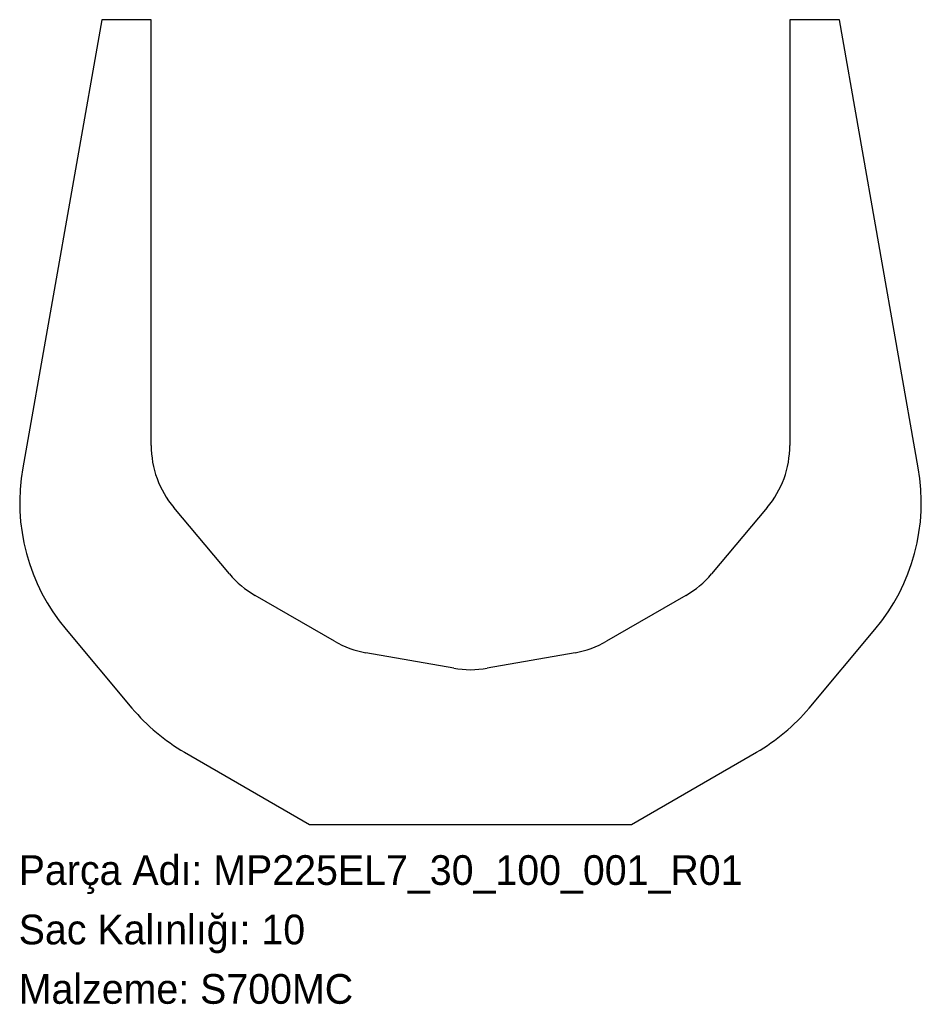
# Model space of a CAD drawing. Header units: millimetres. Extents: x 0 to 365, y -72 to 325.
import ezdxf

# ---------------------------------------------------------------- set-up
doc = ezdxf.new("R2010")
doc.units = ezdxf.units.MM
doc.linetypes.add('SLD-Katı', pattern=[0])
doc.linetypes.add('SLD-Sürekli', pattern=[0])
doc.layers.add('METIN', color=96, linetype='SLD-Katı')
doc.styles.add('SLDTEXTSTYLE0', font='ARIAL.TTF', dxfattribs={"width": 0.948, "bigfont": 'bigfont'})
doc.styles.add('SLDTEXTSTYLE1', font='ARIAL.TTF', dxfattribs={"width": 0.948})

msp = doc.modelspace()

# ---------------------------------------------------------------- linework, layer by layer
at = {"color": 7, "linetype": 'SLD-Sürekli', "lineweight": 25}
for p, q in [((33.52, 325.4), (1.62, 144.47)), ((53.52, 325.4), (33.52, 325.4)), ((53.52, 153.47), (53.52, 325.4)), ((331.52, 325.4), (311.52, 325.4)), ((311.52, 325.4), (311.52, 153.47)), ((363.42, 144.47), (331.52, 325.4)), ((85.15, 101.58), (62.64, 128.4)), ((302.39, 128.4), (279.89, 101.58)), ((127.57, 74.38), (95.52, 92.88)), ((269.51, 92.88), (237.47, 74.38)), ((19.12, 79.15), (45.76, 47.4)), ((319.28, 47.4), (345.92, 79.15)), ((175.75, 63.49), (140.29, 69.74)), ((224.74, 69.74), (189.29, 63.49)), ((67.04, 29.54), (117.52, 0.4)), ((247.52, 0.4), (298, 29.54)), ((117.52, 0.4), (247.52, 0.4))]:
    msp.add_line(p, q, dxfattribs=at)
for centre, radius, start, end in [((92.52, 153.47), 39, 180, 220), ((272.52, 153.47), 39, 320, 0), ((80.4, 130.58), 80, 170, 220), ((284.64, 130.58), 80, 320, 10), ((115.02, 126.65), 39, 220, 240), ((250.01, 126.65), 39, 300, 320), ((147.07, 108.15), 39, 240, 260), ((217.97, 108.15), 39, 280, 300), ((182.52, 101.9), 39, 260, 280), ((107.04, 98.82), 80, 220, 240), ((258, 98.82), 80, 300, 320)]:
    msp.add_arc(centre, radius, start, end, dxfattribs=at)

# ---------------------------------------------------------------- texts
at = {"layer": 'METIN', "char_height": 12, "attachment_point": 1}
for s, insert, style in [('Parça Adı: MP225EL7_30_100_001_R01', (0, -12.03), 'SLDTEXTSTYLE0'), ('Sac Kalınlığı: 10', (0, -36.03), 'SLDTEXTSTYLE0'), ('Malzeme: S700MC', (0, -60.03), 'SLDTEXTSTYLE1')]:
    msp.add_mtext(s, dxfattribs=dict(at, insert=insert, style=style))

doc.saveas('drawing.dxf')
